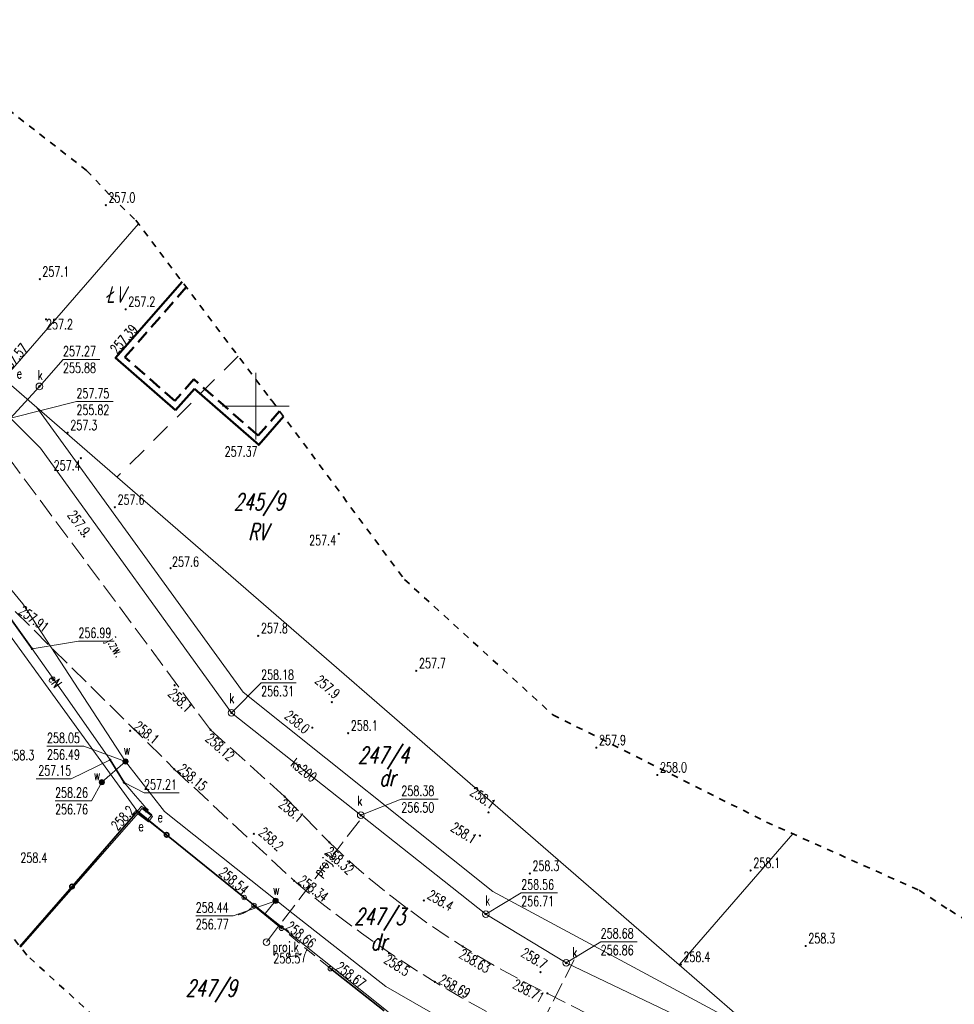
# Model space of a CAD drawing. Header units: metres. Extents: x 7443272 to 7443636, y 5636784 to 5637178.
# Tile 5 of 17: x 7443382 to 7443453, y 5636855 to 5636929. Entities that reach past the tile are written whole.
import ezdxf
from ezdxf.enums import TextEntityAlignment as Align

# ---------------------------------------------------------------- set-up
doc = ezdxf.new("R2010")
doc.units = ezdxf.units.M
doc.header["$MEASUREMENT"] = 0
for name, pattern in [('1', [0]), ('1_OTBB', [0]), ('1_OTKJ', [2, 1.5, -0.5]), ('1_OTOB', [2, 1, -1]), ('1_OTOF', [1.5, 1.5]), ('1_OTOO', [7.5, 7.5]), ('1_SUEP_A', [0]), ('1_SUKP', [0]), ('1_SULO', [0]), ('1_SUPP_P', [2, 1.5, -0.5]), ('1_SUWP', [0]), ('2_OTBB', [0]), ('2_OTBB_W', [1.5, 1, -0.5]), ('2_OTKJ', [2, 1.5, -0.5]), ('2_SUEP_A', [0]), ('2_SUKP', [0]), ('2_SULO', [0]), ('2_SUPP_P', [2, 1.5, -0.5]), ('2_SUWP', [0]), ('3', [1, 0.5, -0.5]), ('4', [2.5, 1.5, -1])]:
    doc.linetypes.add(name, pattern=pattern)
doc.layers.get('0').update_dxf_attribs({"color": 250, "linetype": 'CONTINUOUS', "lineweight": 100})
for name, color, linetype, lineweight in [('EUZOU_T_0', 96, 'CONTINUOUS', 25), ('EUZPU_L_4', 96, '4', 18), ('GRANICE_EWID_L_0', 3, '1', 18), ('KRZYZE_L_0', 7, '1', 0), ('NUMERY_DZIALEK_T_0', 3, 'CONTINUOUS', 25), ('P_SUK_E_T_6', 34, 'CONTINUOUS', 0), ('P_SUK_T_3', 34, 'CONTINUOUS', 18), ('P_SUKP_E_T_0', 34, 'CONTINUOUS', 0), ('P_SUKP_L_0', 34, '2_SUPP_P', 18), ('SUE_E_T_1', 1, 'CONTINUOUS', 0), ('SUE_T_4', 1, 'CONTINUOUS', 18), ('SUEP_E_T_0', 1, 'CONTINUOUS', 0), ('SUEP_L_0', 1, '2_SUEP_A', 18), ('SUER_T_0', 1, 'CONTINUOUS', 18), ('SUK_E_T_4', 34, 'CONTINUOUS', 0), ('SUK_T_3', 34, 'CONTINUOUS', 18), ('SUKP_E_T_0', 34, 'CONTINUOUS', 0), ('SUKP_L_0', 34, '2_SUKP', 18), ('SUKR_T_0', 34, 'CONTINUOUS', 18), ('SUNR_T_0', 7, 'CONTINUOUS', 18), ('SUW_E_T_2', 5, 'CONTINUOUS', 0), ('SUW_T_5', 5, 'CONTINUOUS', 18), ('SUWP_L_0', 5, '2_SUWP', 18), ('SUWR_T_0', 5, 'CONTINUOUS', 18), ('ZAKRES_L_2', 1, '3', 35)]:
    doc.layers.add(name, color=color, linetype=linetype, lineweight=lineweight)
for name, color, linetype, lineweight, true_color in [('OTBB_L_1', 7, '1_OTBB', 50, 0x7d7d7d), ('OTK_E_T_0', 7, 'CONTINUOUS', 0, 0x7d7d7d), ('OTK_L_0', 7, '1_OTKJ', 18, 0x7d7d7d), ('OTO_L_0', 7, '1_OTOO', 35, 0x7d7d7d), ('OTO_L_1', 7, '1_OTOB', 18, 0x7d7d7d), ('OTO_L_2', 7, '1_OTOF', 18, 0x7d7d7d), ('OTR_T_0', 7, 'CONTINUOUS', 18, 0x7d7d7d), ('OTR_T_1', 7, 'CONTINUOUS', 18, 0x7d7d7d), ('SUL_L_1', 7, '2_SULO', 35, 0x7d7d7d)]:
    doc.layers.add(name, color=color, linetype=linetype, lineweight=lineweight, true_color=true_color)
doc.styles.get("Standard").update_dxf_attribs({"font": 'Simplex.SHX', "width": 0.75})

# ---------------------------------------------------------------- blocks, each defined once
blk = doc.blocks.new('1_SUKS')
at = {"linetype": 'Continuous'}
blk.add_circle((0, 0), 0.25, dxfattribs=at)
blk = doc.blocks.new('1_SUES')
at = {"linetype": 'Continuous'}
for p, q in [((0.5, 0.25), (-0.5, 0.25)), ((-0.5, 0.25), (-0.5, -0.25)), ((0.5, -0.25), (0.5, 0.25)), ((-0.5, -0.25), (0.5, -0.25))]:
    blk.add_line(p, q, dxfattribs=at)
blk = doc.blocks.new('1_SUPS')
at = {"linetype": 'Continuous'}
blk.add_circle((0, 0), 0.0625, dxfattribs=at)
blk = doc.blocks.new('1_SUWW')
at = {"linetype": 'Continuous'}
for radius in [0.2, 0.175, 0.15, 0.125, 0.1, 0.075, 0.05, 0.025, 0.00715]:
    blk.add_circle((0, 0), radius, dxfattribs=at)
blk = doc.blocks.new('2_OTRN')
at = {"linetype": 'Continuous'}
blk.add_circle((0, 0), 0.045, dxfattribs=at)
blk = doc.blocks.new('2_OTRS')
at = {"linetype": 'Continuous'}
blk.add_circle((0, 0), 0.045, dxfattribs=at)

msp = doc.modelspace()

# ---------------------------------------------------------------- linework, layer by layer
at = {"layer": 'EUZPU_L_4', "linetype": '4'}
msp.add_line((7443398.678, 5636903.766), (7443389.563, 5636894.656), dxfattribs=at)
at = {"layer": 'GRANICE_EWID_L_0', "linetype": '1'}
for p, q in [((7443381.05, 5636902.04), (7443391.176, 5636913.712)), ((7443383.53, 5636899.89), (7443381.05, 5636902.04)), ((7443431.83, 5636857.99), (7443383.53, 5636899.89)), ((7443383.53, 5636899.89), (7443399.04, 5636878.48)), ((7443376.68, 5636889.42), (7443391.18, 5636869.42)), ((7443399.04, 5636878.48), (7443417.82, 5636863.51)), ((7443382.303, 5636859.326), (7443391.18, 5636869.42)), ((7443391.18, 5636869.42), (7443409.96, 5636854.45)), ((7443431.83, 5636857.99), (7443440.372, 5636867.836)), ((7443417.82, 5636863.51), (7443437.91, 5636852.71)), ((7443431.83, 5636857.99), (7443437.91, 5636852.71))]:
    msp.add_line(p, q, dxfattribs=at)
at = {"layer": 'KRZYZE_L_0', "linetype": '1'}
for p, q in [((7443400, 5636897.5), (7443400, 5636902.5)), ((7443397.5, 5636900), (7443402.5, 5636900))]:
    msp.add_line(p, q, dxfattribs=at)
at = {"layer": 'OTBB_L_1', "linetype": '2_OTBB'}
for p, q in [((7443394.467, 5636909.348), (7443389.46, 5636903.64)), ((7443389.46, 5636903.64), (7443393.97, 5636899.69)), ((7443393.97, 5636899.69), (7443395.39, 5636901.31)), ((7443395.39, 5636901.31), (7443400.22, 5636897.08)), ((7443400.22, 5636897.08), (7443402.094, 5636899.216))]:
    msp.add_line(p, q, dxfattribs=at)
at = {"layer": 'OTBB_L_1', "linetype": '2_OTBB_W'}
for p, q in [((7443390.166, 5636903.686), (7443394.775, 5636908.941)), ((7443393.923, 5636900.395), (7443390.166, 5636903.686)), ((7443395.343, 5636902.015), (7443393.923, 5636900.395)), ((7443400.173, 5636897.785), (7443395.343, 5636902.015)), ((7443401.789, 5636899.627), (7443400.173, 5636897.785))]:
    msp.add_line(p, q, dxfattribs=at)
at = {"layer": 'OTK_L_0', "linetype": '2_OTKJ'}
for p, q in [((7443380.212, 5636897.752), (7443396.596, 5636875.665)), ((7443381.914, 5636884.549), (7443393.875, 5636872.703)), ((7443396.596, 5636875.665), (7443402.17, 5636870.64)), ((7443393.875, 5636872.703), (7443402.884, 5636864.3)), ((7443402.17, 5636870.64), (7443405.535, 5636867.186)), ((7443421.923, 5636855.84), (7443442.404, 5636845.414))]:
    msp.add_line(p, q, dxfattribs=at)
for centre, radius, start, end in [((7443449.352, 5636912.966), 63.37, 226.25524, 244.35227), ((7443459.086, 5636931.453), 87.568, 230.07361, 243.50235)]:
    msp.add_arc(centre, radius, start, end, dxfattribs=at)
at = {"layer": 'OTO_L_0'}
for p, q in [((7443391.1, 5636869.55), (7443386.187, 5636863.883)), ((7443393.301, 5636867.767), (7443391.1, 5636869.55)), ((7443399.128, 5636863.046), (7443393.301, 5636867.767)), ((7443386.187, 5636863.883), (7443382.271, 5636859.366)), ((7443399.865, 5636862.449), (7443401.935, 5636860.741)), ((7443409.649, 5636854.523), (7443405.608, 5636857.702))]:
    msp.add_line(p, q, dxfattribs=at)
for centre in [(7443393.301, 5636867.767), (7443386.187, 5636863.883)]:
    msp.add_circle(centre, 0.17, dxfattribs=at)
at = {"layer": 'OTO_L_1'}
for p, q in [((7443403.29, 5636859.62), (7443401.935, 5636860.741)), ((7443404.446, 5636858.664), (7443403.29, 5636859.62)), ((7443405.608, 5636857.702), (7443404.253, 5636858.823))]:
    msp.add_line(p, q, dxfattribs=at)
for centre in [(7443401.935, 5636860.741), (7443405.608, 5636857.702)]:
    msp.add_circle(centre, 0.17, dxfattribs=at)
for centre, start, end in [((7443402.518, 5636860.618), 268.37719, 312.45156), ((7443405.57, 5636858.092), 148.34047, 192.41484)]:
    msp.add_arc(centre, 2, start, end, dxfattribs=at)
at = {"layer": 'OTO_L_2'}
for p, q in [((7443399.497, 5636862.748), (7443399.128, 5636863.046)), ((7443399.865, 5636862.449), (7443399.497, 5636862.748)), ((7443398.868, 5636861.79), (7443398.789, 5636861.764)), ((7443398.946, 5636861.817), (7443398.868, 5636861.79)), ((7443399.026, 5636861.855), (7443398.946, 5636861.817)), ((7443399.099, 5636861.885), (7443399.026, 5636861.855)), ((7443399.186, 5636861.932), (7443399.099, 5636861.885)), ((7443399.265, 5636861.97), (7443399.186, 5636861.932)), ((7443399.342, 5636862.024), (7443399.265, 5636861.97)), ((7443399.423, 5636862.074), (7443399.342, 5636862.024)), ((7443399.499, 5636862.128), (7443399.423, 5636862.074)), ((7443399.571, 5636862.186), (7443399.499, 5636862.128)), ((7443399.653, 5636862.248), (7443399.571, 5636862.186)), ((7443399.72, 5636862.31), (7443399.653, 5636862.248)), ((7443399.792, 5636862.379), (7443399.72, 5636862.31)), ((7443399.865, 5636862.449), (7443399.792, 5636862.379)), ((7443398.706, 5636861.741), (7443398.678, 5636861.737)), ((7443398.789, 5636861.764), (7443398.706, 5636861.741))]:
    msp.add_line(p, q, dxfattribs=at)
for centre in [(7443399.128, 5636863.046), (7443399.865, 5636862.449)]:
    msp.add_circle(centre, 0.17, dxfattribs=at)
at = {"layer": 'P_SUKP_L_0', "linetype": '1_SUPP_P'}
for p, q in [((7443400.799, 5636859.692), (7443408.011, 5636869.11)), ((7443423.933, 5636858.375), (7443418.653, 5636847.96))]:
    msp.add_line(p, q, dxfattribs=at)
at = {"layer": 'SUEP_L_0', "linetype": '1_SUEP_A'}
for p, q in [((7443383.19, 5636881.75), (7443380.67, 5636885.27)), ((7443386.03, 5636877.75), (7443383.19, 5636881.75)), ((7443389.05, 5636873.4), (7443386.03, 5636877.75)), ((7443390.1, 5636871.69), (7443389.05, 5636873.4)), ((7443390.96, 5636870.69), (7443390.1, 5636871.69)), ((7443391.48, 5636870.1), (7443390.96, 5636870.69)), ((7443391.7, 5636869.83), (7443391.48, 5636870.1)), ((7443391.59, 5636869.8), (7443391.54, 5636869.71)), ((7443391.54, 5636869.71), (7443391.65, 5636869.59)), ((7443391.7, 5636869.8), (7443391.59, 5636869.8)), ((7443391.65, 5636869.59), (7443391.77, 5636869.48)), ((7443391.91, 5636869.65), (7443391.7, 5636869.83)), ((7443391.84, 5636869.67), (7443391.7, 5636869.8)), ((7443391.72, 5636869.46), (7443391.82, 5636869.49)), ((7443391.77, 5636869.48), (7443391.89, 5636869.53)), ((7443391.82, 5636869.49), (7443391.84, 5636869.67)), ((7443391.89, 5636869.53), (7443391.91, 5636869.65))]:
    msp.add_line(p, q, dxfattribs=at)
at = {"layer": 'SUER_T_0', "linetype": 'Continuous'}
for p, q in [((7443383.19, 5636881.75), (7443386.674, 5636882.325)), ((7443386.674, 5636882.325), (7443389.361, 5636882.325)), ((7443389.05, 5636873.4), (7443386.124, 5636871.976)), ((7443383.492, 5636871.976), (7443386.124, 5636871.976)), ((7443390.1, 5636871.69), (7443391.6, 5636870.922)), ((7443391.6, 5636870.922), (7443394.233, 5636870.922))]:
    msp.add_line(p, q, dxfattribs=at)
at = {"layer": 'SUKP_L_0', "linetype": '1_SUKP'}
for p, q in [((7443383.731, 5636901.484), (7443381.57, 5636899.089)), ((7443383.813, 5636896.838), (7443381.57, 5636899.089)), ((7443398.175, 5636876.942), (7443383.813, 5636896.838)), ((7443407.889, 5636869.238), (7443398.175, 5636876.942)), ((7443417.288, 5636861.804), (7443407.889, 5636869.238)), ((7443423.334, 5636858.137), (7443417.288, 5636861.804)), ((7443436.794, 5636851.71), (7443423.334, 5636858.137))]:
    msp.add_line(p, q, dxfattribs=at)
at = {"layer": 'SUKR_T_0', "linetype": 'Continuous'}
for p, q in [((7443381.57, 5636899.089), (7443386.523, 5636900.337)), ((7443386.523, 5636900.337), (7443389.291, 5636900.337)), ((7443398.175, 5636876.942), (7443400.405, 5636879.181)), ((7443400.405, 5636879.181), (7443403.038, 5636879.181)), ((7443407.889, 5636869.238), (7443410.941, 5636870.444)), ((7443410.941, 5636870.444), (7443413.71, 5636870.444)), ((7443417.288, 5636861.804), (7443419.953, 5636863.395)), ((7443419.953, 5636863.395), (7443422.694, 5636863.395))]:
    msp.add_line(p, q, dxfattribs=at)
at = {"layer": 'SUL_L_1', "linetype": '1_SULO'}
for p, q in [((7443380.67, 5636885.27), (7443383.19, 5636881.75)), ((7443389.05, 5636873.4), (7443390.1, 5636871.69))]:
    msp.add_line(p, q, dxfattribs=at)
at = {"layer": 'SUNR_T_0', "linetype": 'Continuous'}
for p, q in [((7443383.731, 5636901.484), (7443385.514, 5636903.504)), ((7443385.514, 5636903.504), (7443388.282, 5636903.504)), ((7443423.334, 5636858.137), (7443425.927, 5636859.724)), ((7443425.927, 5636859.724), (7443428.668, 5636859.724))]:
    msp.add_line(p, q, dxfattribs=at)
at = {"layer": 'SUWP_L_0', "linetype": '1_SUWP'}
for p, q in [((7443382.5, 5636885.13), (7443375.23, 5636893.83)), ((7443390.21, 5636873.28), (7443382.5, 5636885.13)), ((7443390.21, 5636873.28), (7443388.43, 5636871.72)), ((7443393.14, 5636869.51), (7443390.21, 5636873.28)), ((7443402.82, 5636861.81), (7443393.14, 5636869.51)), ((7443401.49, 5636862.8), (7443400.623, 5636861.742)), ((7443401.514, 5636862.849), (7443401.49, 5636862.8)), ((7443409.78, 5636856.35), (7443402.82, 5636861.81)), ((7443421.32, 5636849.75), (7443409.78, 5636856.35))]:
    msp.add_line(p, q, dxfattribs=at)
at = {"layer": 'SUWR_T_0', "linetype": 'Continuous'}
for p, q in [((7443384.304, 5636874.421), (7443387.072, 5636874.421)), ((7443390.21, 5636873.28), (7443387.072, 5636874.421)), ((7443388.43, 5636871.72), (7443387.66, 5636870.31)), ((7443384.918, 5636870.31), (7443387.66, 5636870.31)), ((7443401.498, 5636862.804), (7443398.313, 5636861.666)), ((7443395.49, 5636861.666), (7443398.313, 5636861.666))]:
    msp.add_line(p, q, dxfattribs=at)
at = {"layer": 'ZAKRES_L_2', "linetype": '3'}
for p, q in [((7443372.699, 5636929.057), (7443387.284, 5636917.722)), ((7443387.284, 5636917.722), (7443389.084, 5636915.802)), ((7443389.084, 5636915.802), (7443390.978, 5636913.974)), ((7443390.978, 5636913.974), (7443401.101, 5636900.554)), ((7443401.101, 5636900.554), (7443401.14, 5636900.48)), ((7443401.14, 5636900.48), (7443401.2, 5636900.421)), ((7443401.2, 5636900.421), (7443411.175, 5636886.966)), ((7443411.175, 5636886.966), (7443422.335, 5636876.794)), ((7443422.335, 5636876.794), (7443438.392, 5636868.72)), ((7443438.392, 5636868.72), (7443449.857, 5636863.597)), ((7443449.857, 5636863.597), (7443452.171, 5636862.09)), ((7443452.171, 5636862.09), (7443454.539, 5636860.67)), ((7443382.793, 5636858.713), (7443381.583, 5636860.226)), ((7443397.421, 5636845.38), (7443382.793, 5636858.713))]:
    msp.add_line(p, q, dxfattribs=at)

# ---------------------------------------------------------------- block references
at = {"layer": 'OTR_T_0'}
for p in [(7443389.471, 5636903.638), (7443400.213, 5636897.084), (7443396.596, 5636875.665), (7443393.875, 5636872.703), (7443405.535, 5636867.186), (7443402.884, 5636864.3), (7443399.116, 5636863.019), (7443401.935, 5636860.741), (7443415.555, 5636859.361), (7443405.608, 5636857.702), (7443413.469, 5636856.705), (7443421.923, 5636855.84)]:
    msp.add_blockref('2_OTRS', p, dxfattribs=at)
at = {"layer": 'OTR_T_1'}
for p in [(7443388.727, 5636915.109), (7443383.762, 5636909.544), (7443390.22, 5636907.28), (7443384.23, 5636906.53), (7443385.858, 5636898.001), (7443386.85, 5636896.09), (7443389.41, 5636892.39), (7443387.1, 5636890.2), (7443406.238, 5636890.402), (7443393.6, 5636887.819), (7443400.187, 5636882.731), (7443412.067, 5636880.095), (7443393.9, 5636879.01), (7443405.72, 5636877.74), (7443404.25, 5636875.82), (7443390.56, 5636875.59), (7443406.946, 5636875.4), (7443425.602, 5636874.312), (7443430.19, 5636872.26), (7443402.17, 5636870.64), (7443391.011, 5636869.538), (7443417.49, 5636869.45), (7443399.85, 5636867.837), (7443416.85, 5636867.7), (7443420.601, 5636864.854), (7443437.199, 5636865.076), (7443412.63, 5636862.83), (7443410.01, 5636858.85), (7443441.333, 5636859.407), (7443403.34, 5636858.77), (7443421.4, 5636857.43), (7443431.951, 5636858.01)]:
    msp.add_blockref('2_OTRN', p, dxfattribs=at)
at = {"layer": 'P_SUK_T_3'}
msp.add_blockref('1_SUKS', (7443400.799, 5636859.692), dxfattribs=at)
at = {"layer": 'SUE_T_4'}
for p, rotation in [((7443391.639, 5636869.399), 320.7376376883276), ((7443391.675, 5636869.246), 323.2309743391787)]:
    msp.add_blockref('1_SUES', p, dxfattribs=dict(at, rotation=rotation))
at = {"layer": 'SUER_T_0'}
for p in [(7443383.19, 5636881.75), (7443389.05, 5636873.4), (7443390.1, 5636871.69)]:
    msp.add_blockref('1_SUPS', p, dxfattribs=at)
at = {"layer": 'SUK_T_3'}
for p in [(7443383.731, 5636901.484), (7443398.175, 5636876.942), (7443407.889, 5636869.238), (7443417.288, 5636861.804), (7443423.334, 5636858.137)]:
    msp.add_blockref('1_SUKS', p, dxfattribs=at)
at = {"layer": 'SUKR_T_0'}
for p in [(7443398.175, 5636876.942), (7443407.889, 5636869.238), (7443417.288, 5636861.804)]:
    msp.add_blockref('1_SUPS', p, dxfattribs=at)
at = {"layer": 'SUNR_T_0'}
for p in [(7443383.731, 5636901.484), (7443423.334, 5636858.137)]:
    msp.add_blockref('1_SUPS', p, dxfattribs=at)
at = {"layer": 'SUW_T_5'}
for p in [(7443390.21, 5636873.28), (7443388.43, 5636871.72), (7443401.49, 5636862.8)]:
    msp.add_blockref('1_SUWW', p, dxfattribs=at)
at = {"layer": 'SUWR_T_0'}
for p in [(7443390.21, 5636873.28), (7443388.43, 5636871.72), (7443401.49, 5636862.8)]:
    msp.add_blockref('1_SUPS', p, dxfattribs=at)

# ---------------------------------------------------------------- texts
at = {"layer": 'EUZOU_T_0', "oblique": 15, "width": 0.7}
for s, p in [('ŁV', (7443388.727, 5636909.014)), ('RV', (7443399.419, 5636891.163)), ('dr', (7443409.286, 5636872.682)), ('dr', (7443408.636, 5636860.347))]:
    msp.add_text(s, height=1.25, dxfattribs=at).set_placement(p, align=Align.TOP_LEFT)
at = {"layer": 'NUMERY_DZIALEK_T_0', "oblique": 15, "width": 0.7}
for s, p in [('245/9', (7443398.343, 5636893.419)), ('247/4', (7443407.683, 5636874.376)), ('247/3', (7443407.401, 5636862.24)), ('247/9', (7443394.724, 5636856.857))]:
    msp.add_text(s, height=1.25, dxfattribs=at).set_placement(p, align=Align.TOP_LEFT)
at = {"layer": 'OTK_E_T_0', "width": 0.7}
msp.add_text('j.zw.', height=0.75, rotation=300.44333, dxfattribs=at).set_placement((7443389.37, 5636881.835), align=Align.MIDDLE)
at = {"layer": 'OTR_T_0', "width": 0.7}
for s, rotation, p in [('257.39', 48.88051, (7443389.55, 5636903.87)), ('257.57', 48.87628, (7443381.304, 5636902.417)), ('257.91', 323.04462, (7443382.099, 5636884.449)), ('258.15', 319.57371, (7443394.072, 5636872.608)), ('258.34', 322.34383, (7443403.114, 5636864.194)), ('258.66', 322.00512, (7443402.184, 5636860.733)), ('258.67', 322.7293, (7443405.938, 5636857.679)), ('258.69', 330.30693, (7443413.688, 5636856.665))]:
    msp.add_text(s, height=0.75, rotation=rotation, dxfattribs=at).set_placement(p)
msp.add_text('257.37', height=0.75, dxfattribs=at).set_placement((7443400.133, 5636896.959), align=Align.TOP_RIGHT)
for s, rotation, p in [('258.12', 318.13634, (7443396.65, 5636875.467)), ('258.32', 317.54106, (7443405.635, 5636866.938)), ('258.63', 329.57422, (7443415.584, 5636859.227))]:
    msp.add_text(s, height=0.75, rotation=rotation, dxfattribs=at).set_placement(p, align=Align.TOP_LEFT)
msp.add_text('258.54', height=0.75, rotation=319.57215, dxfattribs=at).set_placement((7443399.052, 5636863.223), align=Align.RIGHT)
msp.add_text('258.71', height=0.75, rotation=331.71718, dxfattribs=at).set_placement((7443421.773, 5636855.78), align=Align.TOP_RIGHT)
at = {"layer": 'OTR_T_1', "width": 0.7}
for s, p in [('257.0', (7443388.927, 5636915.309)), ('257.1', (7443383.962, 5636909.744)), ('257.2', (7443390.42, 5636907.48)), ('257.3', (7443386.058, 5636898.201)), ('257.6', (7443389.61, 5636892.59)), ('257.6', (7443393.707, 5636887.928)), ('257.8', (7443400.387, 5636882.931)), ('257.7', (7443412.267, 5636880.295)), ('258.1', (7443407.146, 5636875.6)), ('257.9', (7443425.802, 5636874.512)), ('258.3', (7443381.33, 5636873.38)), ('258.0', (7443430.39, 5636872.46)), ('258.4', (7443382.31, 5636865.67)), ('258.3', (7443420.801, 5636865.054)), ('258.1', (7443437.399, 5636865.276)), ('258.3', (7443441.533, 5636859.607)), ('258.4', (7443432.151, 5636858.21))]:
    msp.add_text(s, height=0.75, dxfattribs=at).set_placement(p)
msp.add_text('257.2', height=0.75, dxfattribs=at).set_placement((7443384.23, 5636906.53), align=Align.TOP_LEFT)
for s, p in [('257.4', (7443386.828, 5636895.913)), ('257.4', (7443406.039, 5636890.286)), ('258.5', (7443403.345, 5636858.856))]:
    msp.add_text(s, height=0.75, dxfattribs=at).set_placement(p, align=Align.TOP_RIGHT)
msp.add_text('257.9', height=0.75, rotation=306.27885, dxfattribs=at).set_placement((7443387.3, 5636890.4), align=Align.MIDDLE_RIGHT)
for s, rotation, p in [('257.9', 319.20057, (7443405.92, 5636877.94)), ('258.1', 325.1176, (7443417.69, 5636869.65)), ('258.2', 48.01537, (7443390.959, 5636869.535)), ('258.7', 328.91449, (7443421.6, 5636857.63))]:
    msp.add_text(s, height=0.75, rotation=rotation, dxfattribs=at).set_placement(p, align=Align.RIGHT)
for s, rotation, p in [('258.1', 315.53546, (7443393.873, 5636878.848)), ('258.1', 319.85364, (7443402.149, 5636870.52)), ('258.5', 327.15693, (7443409.974, 5636858.822))]:
    msp.add_text(s, height=0.75, rotation=rotation, dxfattribs=at).set_placement(p, align=Align.TOP_LEFT)
for s, rotation, p in [('258.0', 320.51177, (7443404.136, 5636875.887)), ('258.1', 327.86533, (7443416.692, 5636867.68))]:
    msp.add_text(s, height=0.75, rotation=rotation, dxfattribs=at).set_placement(p, align=Align.TOP_RIGHT)
for s, rotation, p in [('258.1', 321.19977, (7443390.76, 5636875.79)), ('258.2', 318.27059, (7443400.152, 5636867.837)), ('258.4', 329.1741, (7443412.83, 5636863.03))]:
    msp.add_text(s, height=0.75, rotation=rotation, dxfattribs=at).set_placement(p)
at = {"layer": 'P_SUK_E_T_6', "width": 0.7}
msp.add_text('proj.k', height=0.75, dxfattribs=at).set_placement((7443401.256, 5636858.976))
at = {"layer": 'P_SUKP_E_T_0', "width": 0.7}
msp.add_text('proj.k', height=0.75, rotation=52.55663, dxfattribs=at).set_placement((7443405.26, 5636865.517), align=Align.MIDDLE)
at = {"layer": 'SUE_E_T_1', "width": 0.7}
for p in [(7443382.032, 5636902.082), (7443392.613, 5636868.704), (7443391.172, 5636868.038)]:
    msp.add_text('e', height=0.75, dxfattribs=at).set_placement(p)
at = {"layer": 'SUEP_E_T_0', "width": 0.7}
msp.add_text('eN', height=0.75, rotation=305.37475, dxfattribs=at).set_placement((7443384.919, 5636879.315), align=Align.MIDDLE)
at = {"layer": 'SUER_T_0', "width": 0.7}
for s, p in [('256.99', (7443386.674, 5636882.575)), ('257.21', (7443391.6, 5636871.172))]:
    msp.add_text(s, height=0.75, dxfattribs=at).set_placement(p)
msp.add_text('257.15', height=0.75, dxfattribs=at).set_placement((7443386.124, 5636872.226), align=Align.RIGHT)
at = {"layer": 'SUK_E_T_4', "width": 0.7}
for p in [(7443383.606, 5636901.964), (7443398.001, 5636877.67), (7443407.627, 5636869.957), (7443417.242, 5636862.453), (7443423.788, 5636858.565)]:
    msp.add_text('k', height=0.75, dxfattribs=at).set_placement(p)
at = {"layer": 'SUKP_E_T_0', "width": 0.7}
msp.add_text('ks200', height=0.75, rotation=321.58269, dxfattribs=at).set_placement((7443403.618, 5636872.625), align=Align.MIDDLE)
at = {"layer": 'SUKR_T_0', "width": 0.7}
for s, p in [('257.75', (7443386.523, 5636901.337)), ('255.82', (7443386.523, 5636900.087)), ('258.18', (7443400.405, 5636880.181)), ('256.31', (7443400.405, 5636878.931)), ('258.38', (7443410.941, 5636871.444)), ('256.50', (7443410.941, 5636870.194)), ('258.56', (7443419.953, 5636864.395)), ('256.71', (7443419.953, 5636863.145))]:
    msp.add_text(s, height=0.75, dxfattribs=at).set_placement(p, align=Align.TOP_LEFT)
at = {"layer": 'SUNR_T_0', "width": 0.7}
for s, p in [('257.27', (7443385.514, 5636904.504)), ('255.88', (7443385.514, 5636903.254)), ('258.68', (7443425.927, 5636860.724)), ('256.86', (7443425.927, 5636859.474))]:
    msp.add_text(s, height=0.75, dxfattribs=at).set_placement(p, align=Align.TOP_LEFT)
at = {"layer": 'SUW_E_T_2', "width": 0.7}
for p in [(7443390.077, 5636873.776), (7443387.827, 5636871.87), (7443401.297, 5636863.241)]:
    msp.add_text('w', height=0.75, dxfattribs=at).set_placement(p)
at = {"layer": 'SUWR_T_0', "width": 0.7}
for s, p in [('258.05', (7443384.304, 5636875.421)), ('256.49', (7443384.304, 5636874.171)), ('258.26', (7443384.918, 5636871.31)), ('256.76', (7443384.918, 5636870.06)), ('258.44', (7443395.49, 5636862.666)), ('256.77', (7443395.49, 5636861.416))]:
    msp.add_text(s, height=0.75, dxfattribs=at).set_placement(p, align=Align.TOP_LEFT)

doc.saveas('drawing.dxf')
